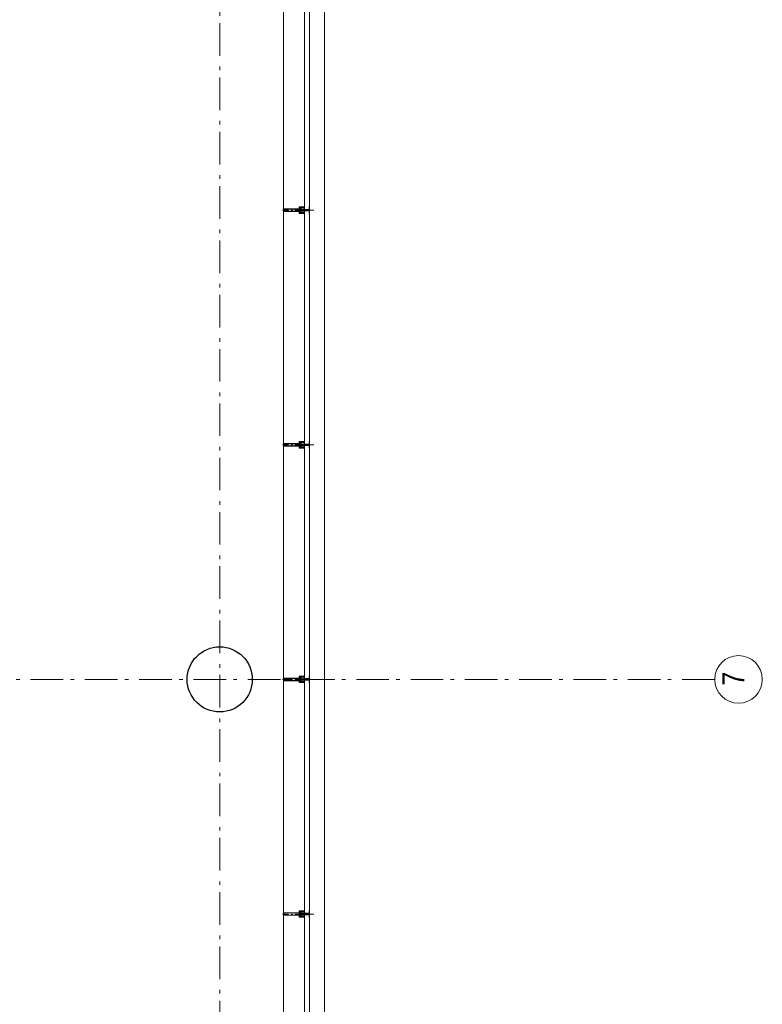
# Model space of a CAD drawing. Header units: millimetres. Extents: x 293454 to 524618, y 211738 to 307297.
# Tile 139 of 152: x 511243 to 516942, y 260801 to 268354. Entities that reach past the tile are written whole.
import ezdxf

# ---------------------------------------------------------------- set-up
doc = ezdxf.new("R2010")
doc.units = ezdxf.units.MM
doc.header["$LTSCALE"] = 400
for name, pattern in [('STYLE_06', [1.041641, 0.625, -0.208282, 0.069427, -0.138931]), ('STYLE_15', [0.240945, 0.11811, -0.059055, 0.004724, -0.059055]), ('STYLE_16', [0.177165, 0.11811, -0.059055])]:
    doc.linetypes.add(name, pattern=pattern)
for name, color, linetype, lineweight in [('Buitenkozijnen', 140, 'Continuous', 15), ('mat-beton (ihwg)', 5, 'Continuous', 25), ('None', 7, 'Continuous', 9)]:
    doc.layers.add(name, color=color, linetype=linetype, lineweight=lineweight)
doc.styles.add('Arial Narrow', font='ARIALN.TTF', dxfattribs={"height": 222.25})

# ---------------------------------------------------------------- blocks, each defined once
blk = doc.blocks.new('Kolom O 500')
at = {"layer": 'mat-beton (ihwg)', "lineweight": 25}
blk.add_circle((0, 0), 250, dxfattribs=at)
blk = doc.blocks.new('*U172')
at = {"layer": 'None', "color": 8, "lineweight": 5, "flags": 128}
for points in [[(-5, -154.3), (-5, -154.3, 0.414214), (-5.5, -154.8), (-5.5, -172.5), (-5.5, -172.5, 0.414214), (-5, -173), (-4, -173), (-4, -173, 0.414214), (-3.5, -172.5), (-3.5, -172.5, 0.414214), (-4, -172), (-4.5, -172), (-4.5, -168.8), (-4.5, -168.8, -0.414214), (-4, -168.3), (-2.7, -168.3), (-2.7, -168.3, 0.221695), (-1.9, -167.9), (-0.8, -166.5), (-0.8, -166.5, -0.466308), (0.8, -166.5), (2, -167.9), (2, -167.9, 0.221695), (2.7, -168.3), (4, -168.3), (4, -168.3, -0.414214), (4.5, -168.8), (4.5, -172), (4, -172), (4, -172, 0.414214), (3.5, -172.5), (3.5, -172.5, 0.414214), (4, -173), (5, -173), (5, -173, 0.414214), (5.5, -172.5), (5.5, -154.8), (5.5, -154.8, 0.414214), (5, -154.3), (4.7, -154.3), (4.7, -155), (4.7, -155, -0.414214), (4.4, -155.3), (4.1, -155.3), (4.1, -155.3, -0.414214), (3.3, -154.5), (3.3, -150.6), (3.3, -150.6, -0.414214), (4.1, -149.8), (4.4, -149.8), (4.4, -149.8, -0.414214), (4.7, -150.1), (4.7, -150.8), (5, -150.8), (5, -150.8, 0.414214), (5.5, -150.3), (5.5, -137.6), (5.5, -137.6, 0.351868), (5.3, -137.3), (5.3, -137.3, 0.351868), (4.9, -137.5), (4.1, -139.2), (4.1, -139.2, 0.314902), (4.2, -139.4), (4.5, -139.7), (4.5, -139.7, -0.198912), (4.5, -139.9), (4.5, -140.1), (4.5, -140.1, -0.198912), (4.5, -140.3), (4.2, -140.6), (4.2, -140.6, 0.414214), (4.2, -140.8), (4.5, -141.1), (4.5, -141.1, -0.198912), (4.5, -141.3), (4.5, -141.5), (4.5, -141.5, -0.198912), (4.5, -141.7), (4.2, -142), (4.2, -142, 0.414214), (4.2, -142.2), (4.5, -142.5), (4.5, -142.5, -0.198912), (4.5, -142.7), (4.5, -143.2), (4.5, -143.2, -0.087489), (4.5, -143.3), (4.2, -144.1), (4.2, -148.5), (4.2, -148.5, -0.414214), (3.9, -148.8), (-3.9, -148.8), (-3.9, -148.8, -0.414214), (-4.2, -148.5), (-4.2, -144.1), (-4.5, -143.3), (-4.5, -143.3, -0.087489), (-4.5, -143.2), (-4.5, -142.7), (-4.5, -142.7, -0.198912), (-4.4, -142.5), (-4.1, -142.2), (-4.1, -142.2, 0.414214), (-4.1, -142), (-4.4, -141.7), (-4.4, -141.7, -0.198912), (-4.5, -141.5), (-4.5, -141.3), (-4.5, -141.3, -0.198912), (-4.4, -141.1), (-4.1, -140.8), (-4.1, -140.8, 0.414214), (-4.1, -140.6), (-4.4, -140.3), (-4.4, -140.3, -0.198912), (-4.5, -140.1), (-4.5, -139.9), (-4.5, -139.9, -0.198912), (-4.4, -139.7), (-4.1, -139.4), (-4.1, -139.4, 0.314902), (-4.1, -139.2), (-4.9, -137.5), (-4.9, -137.5, 0.351868), (-5.3, -137.3), (-5.3, -137.3, 0.351868), (-5.5, -137.6), (-5.5, -150.3), (-5.5, -150.3, 0.414214), (-5, -150.8), (-4.7, -150.8), (-4.7, -150.1), (-4.7, -150.1, -0.414214), (-4.4, -149.8), (-4.1, -149.8), (-4.1, -149.8, -0.414214), (-3.3, -150.6), (-3.3, -154.5), (-3.3, -154.5, -0.414214), (-4.1, -155.3), (-4.4, -155.3), (-4.4, -155.3, -0.414214), (-4.7, -155), (-4.7, -154.3)], [(-1.8, -149.8, 0.414214), (-2.3, -150.3), (-2.3, -155.1), (-2.3, -155.1, 0.414214), (-2.1, -155.3), (2.1, -155.3), (2.1, -155.3, 0.414214), (2.3, -155.1), (2.3, -150.3), (2.3, -150.3, 0.414214), (1.8, -149.8), (-1.8, -149.8)], [(-4.5, -161.7, -0.414214), (-4, -161.2), (-2.7, -161.2), (-2.7, -161.2, 0.414214), (-2.5, -161), (-2.5, -160.4), (-2.5, -160.4, 0.414214), (-2.7, -160.2), (-4, -160.2), (-4, -160.2, -0.414214), (-4.5, -159.7), (-4.5, -156.8), (-4.5, -156.8, -0.414214), (-4, -156.3), (4, -156.3), (4, -156.3, -0.414214), (4.5, -156.8), (4.5, -159.7), (4.5, -159.7, -0.414214), (4, -160.2), (2.7, -160.2), (2.7, -160.2, 0.414214), (2.5, -160.4), (2.5, -161), (2.5, -161, 0.414214), (2.7, -161.2), (4, -161.2), (4, -161.2, -0.414214), (4.5, -161.7), (4.5, -166.8), (4.5, -166.8, -0.414214), (4, -167.3), (3, -167.3), (3, -167.3, -0.221695), (2.6, -167.1), (1.5, -165.9), (1.5, -165.9, 0.466308), (-1.5, -165.9), (-2.6, -167.1), (-2.6, -167.1, -0.221695), (-2.9, -167.3), (-4, -167.3), (-4, -167.3, -0.414214), (-4.5, -166.8), (-4.5, -161.7)]]:
    blk.add_lwpolyline(points, format="xyb", close=True, dxfattribs=at)
blk = doc.blocks.new('*U173')
at = {"layer": 'None', "color": 8, "lineweight": 5, "flags": 128}
for points in [[(-13.5, -182.8), (-13.5, -181.9), (-14.5, -181.1), (-14.5, -181.1, 0.36397), (-14.9, -181.1), (-14.9, -181.1), (-15.4, -181.5), (-15.4, -181.5, -0.36397), (-15.8, -181.5), (-15.8, -181.5), (-16.3, -181.1), (-16.3, -181.1, 0.36397), (-16.7, -181.1), (-16.7, -181.1), (-17.2, -181.5), (-17.2, -181.5, -0.36397), (-17.6, -181.5), (-17.6, -181.5), (-18.1, -181.1), (-18.1, -181.1, 0.36397), (-18.5, -181.1), (-18.5, -181.1), (-19, -181.5), (-19, -181.5, -0.36397), (-19.4, -181.5), (-19.4, -181.5), (-19.9, -181.1), (-19.9, -181.1, 0.36397), (-20.3, -181.1), (-20.3, -181.1), (-20.8, -181.5), (-20.8, -181.5, -0.36397), (-21.2, -181.5), (-21.2, -181.5), (-21.7, -181.1), (-21.7, -181.1, 0.36397), (-22.1, -181.1), (-22.1, -181.1), (-22.4, -181.3), (-23.2, -181.3), (-23.5, -181.1), (-23.5, -181.1, 0.36397), (-23.9, -181.1), (-23.9, -181.1), (-24.2, -181.3), (-24.5, -181.3), (-24.5, -181.3, -0.267949), (-24.8, -181.2), (-24.8, -181.2), (-24.9, -180.9), (-24.9, -180.9, 0.339454), (-25.3, -180.7), (-25.3, -180.7, 0.339454), (-25.5, -181), (-25.5, -181), (-25.5, -184.4), (-25.5, -184.4, 0.414214), (-25.2, -184.7), (-25.2, -184.7), (-24.3, -184.7), (-24.3, -184.7, 0.414214), (-24, -184.4), (-24, -184.4), (-24, -182.7), (-24, -182.7, 0.236068), (-24.1, -182.5), (-24.1, -182.5), (-24.1, -182.5, -0.548276), (-24, -182.2), (-24, -182.2, -0.548276), (-23.8, -182.4), (-23.8, -182.4), (-23.8, -182.4, 0.250388), (-23.6, -182.3), (-23.6, -182.3), (-22.8, -182.3), (-22.8, -182.3, -0.414214), (-22.5, -182.6), (-22.5, -182.6), (-22.5, -183.3), (-22.5, -183.3, 0.414214), (-22.2, -183.6), (-22.2, -183.6), (-22, -183.6), (-22, -183.6, 0.131652), (-21.8, -183.5), (-21.8, -183.5), (-20.5, -182.8), (-13.5, -182.8)], [(-6, -180.7), (-6, -180.7, -0.388879), (-8.7, -183.2), (-8.7, -183.2), (-20.4, -183.2), (-21.6, -183.9), (-22.9, -183.9), (-22.9, -182.7), (-23.8, -182.7), (-23.8, -184.8), (23.8, -184.8), (23.8, -182.7), (22.9, -182.7), (22.9, -183.9), (21.7, -183.9), (20.4, -183.2), (8.7, -183.2), (8.7, -183.2, -0.388879), (6, -180.7), (6, -180.7), (5.3, -173.2), (2.5, -173.2), (2.5, -171.2), (-2.5, -171.2), (-2.5, -173.2), (-5.3, -173.2), (-6, -180.7)], [(13.5, -182.8), (13.5, -181.9), (14.5, -181.1), (14.5, -181.1, -0.36397), (14.9, -181.1), (14.9, -181.1), (15.4, -181.5), (15.4, -181.5, 0.36397), (15.8, -181.5), (15.8, -181.5), (16.3, -181.1), (16.3, -181.1, -0.36397), (16.7, -181.1), (16.7, -181.1), (17.2, -181.5), (17.2, -181.5, 0.36397), (17.6, -181.5), (17.6, -181.5), (18.1, -181.1), (18.1, -181.1, -0.36397), (18.5, -181.1), (18.5, -181.1), (19, -181.5), (19, -181.5, 0.36397), (19.4, -181.5), (19.4, -181.5), (19.9, -181.1), (19.9, -181.1, -0.36397), (20.3, -181.1), (20.3, -181.1), (20.8, -181.5), (20.8, -181.5, 0.36397), (21.2, -181.5), (21.2, -181.5), (21.7, -181.1), (21.7, -181.1, -0.36397), (22.1, -181.1), (22.1, -181.1), (22.4, -181.3), (23.2, -181.3), (23.5, -181.1), (23.5, -181.1, -0.36397), (23.9, -181.1), (23.9, -181.1), (24.2, -181.3), (24.5, -181.3), (24.5, -181.3, 0.267949), (24.8, -181.2), (24.8, -181.2), (25, -180.9), (25, -180.9, -0.339454), (25.3, -180.7), (25.3, -180.7, -0.339454), (25.5, -181), (25.5, -181), (25.5, -184.4), (25.5, -184.4, -0.414214), (25.2, -184.7), (25.2, -184.7), (24.3, -184.7), (24.3, -184.7, -0.414214), (24, -184.4), (24, -184.4), (24, -182.7), (24, -182.7, -0.236068), (24.1, -182.5), (24.1, -182.5), (24.1, -182.5, 0.548276), (24.1, -182.2), (24.1, -182.2, 0.548276), (23.9, -182.4), (23.9, -182.4), (23.9, -182.4, -0.250388), (23.6, -182.3), (23.6, -182.3), (22.8, -182.3), (22.8, -182.3, 0.414214), (22.5, -182.6), (22.5, -182.6), (22.5, -183.3), (22.5, -183.3, -0.414214), (22.2, -183.6), (22.2, -183.6), (22, -183.6), (22, -183.6, -0.131652), (21.8, -183.5), (21.8, -183.5), (20.5, -182.8), (13.5, -182.8)]]:
    blk.add_lwpolyline(points, format="xyb", close=True, dxfattribs=at)
blk = doc.blocks.new('verticale stijl 150x50 UV')
at = {"layer": 'None', "color": 8, "linetype": 'STYLE_15', "lineweight": 5}
blk.add_line((0, -216), (0, 35), dxfattribs=at)
at = {"layer": 'None', "color": 8, "lineweight": 5}
for p, q in [((-25.6, -142.7), (-25.6, -142.7)), ((-25.6, -144.4), (-25.6, -144.4)), ((-24.8, -133.4), (-24.8, -133.4)), ((-24.8, -134.2), (-24.8, -134.2)), ((-24.8, -135), (-24.8, -135)), ((-24.8, -135.8), (-24.8, -135.8)), ((-24.8, -136.6), (-24.8, -136.6)), ((-24.8, -137.4), (-24.8, -137.4)), ((-24.8, -138.3), (-24.8, -138.3)), ((-24.8, -139.1), (-24.8, -139.1)), ((-24.8, -139.9), (-24.8, -139.9)), ((-24.8, -140.7), (-24.8, -140.7)), ((-24.8, -141.5), (-24.8, -141.5)), ((-24.8, -142.3), (-24.8, -142.3)), ((-24.8, -143.1), (-24.8, -143.1)), ((-24.8, -144.8), (-24.8, -144.8)), ((-24, -133), (-24, -133)), ((-24, -133.8), (-24, -133.8)), ((-24, -134.6), (-24, -134.6)), ((-24, -135.4), (-24, -135.4)), ((-24, -136.2), (-24, -136.2)), ((-24, -137), (-24, -137)), ((-24, -137.9), (-24, -137.9)), ((-24, -138.7), (-24, -138.7)), ((-24, -139.5), (-24, -139.5)), ((-24, -140.3), (-24, -140.3)), ((-24, -141.1), (-24, -141.1)), ((-24, -141.9), (-24, -141.9)), ((-24, -142.7), (-24, -142.7)), ((-24, -144.4), (-24, -144.4)), ((-23.2, -133.4), (-23.2, -133.4)), ((-23.2, -134.2), (-23.2, -134.2)), ((-23.2, -135), (-23.2, -135)), ((-23.2, -135.8), (-23.2, -135.8)), ((-23.2, -136.6), (-23.2, -136.6)), ((-23.2, -137.4), (-23.2, -137.4)), ((-23.2, -138.3), (-23.2, -138.3)), ((-23.2, -139.1), (-23.2, -139.1)), ((-23.2, -139.9), (-23.2, -139.9)), ((-23.2, -140.7), (-23.2, -140.7)), ((-23.2, -141.5), (-23.2, -141.5)), ((-23.2, -144.8), (-23.2, -144.8)), ((-22.4, -133), (-22.4, -133)), ((-22.4, -133.8), (-22.4, -133.8)), ((-22.4, -134.6), (-22.4, -134.6)), ((-22.4, -140.3), (-22.4, -140.3)), ((-22.4, -141.1), (-22.4, -141.1)), ((-22.4, -144.4), (-22.4, -144.4)), ((-21.6, -126.9), (-21.6, -126.9)), ((-21.6, -127.7), (-21.6, -127.7)), ((-21.6, -128.5), (-21.6, -128.5)), ((-21.6, -129.3), (-21.6, -129.3)), ((-21.6, -130.1), (-21.6, -130.1)), ((-21.6, -130.9), (-21.6, -130.9)), ((-21.6, -131.8), (-21.6, -131.8)), ((-21.6, -132.6), (-21.6, -132.6)), ((-21.6, -133.4), (-21.6, -133.4)), ((-21.6, -134.2), (-21.6, -134.2)), ((-21.6, -135), (-21.6, -135)), ((-21.6, -139.9), (-21.6, -139.9)), ((-21.6, -140.7), (-21.6, -140.7)), ((-21.6, -141.5), (-21.6, -141.5)), ((-21.6, -144.8), (-21.6, -144.8)), ((-20.7, -126.5), (-20.7, -126.5)), ((-20.7, -128.9), (-20.7, -128.9)), ((-20.7, -129.7), (-20.7, -129.7)), ((-20.7, -130.5), (-20.7, -130.5)), ((-20.7, -131.4), (-20.7, -131.4)), ((-20.7, -132.2), (-20.7, -132.2)), ((-20.7, -133), (-20.7, -133)), ((-20.7, -133.8), (-20.7, -133.8)), ((-20.7, -134.6), (-20.7, -134.6)), ((-20.7, -135.4), (-20.7, -135.4)), ((-20.7, -136.2), (-20.7, -136.2)), ((-20.7, -137), (-20.7, -137)), ((-20.7, -137.9), (-20.7, -137.9)), ((-20.7, -138.7), (-20.7, -138.7)), ((-20.7, -139.5), (-20.7, -139.5)), ((-20.7, -140.3), (-20.7, -140.3)), ((-20.7, -141.1), (-20.7, -141.1)), ((-20.7, -144.4), (-20.7, -144.4)), ((-19.9, -126.1), (-19.9, -126.1)), ((-19.9, -130.1), (-19.9, -130.1)), ((-19.9, -130.9), (-19.9, -130.9)), ((-19.9, -131.8), (-19.9, -131.8)), ((-19.9, -132.6), (-19.9, -132.6)), ((-19.9, -133.4), (-19.9, -133.4)), ((-19.9, -134.2), (-19.9, -134.2)), ((-19.9, -135), (-19.9, -135)), ((-19.9, -135.8), (-19.9, -135.8)), ((-19.9, -136.6), (-19.9, -136.6)), ((-19.9, -137.4), (-19.9, -137.4)), ((-19.9, -138.3), (-19.9, -138.3)), ((-19.9, -139.1), (-19.9, -139.1)), ((-19.9, -139.9), (-19.9, -139.9)), ((-19.9, -140.7), (-19.9, -140.7)), ((-19.9, -141.5), (-19.9, -141.5)), ((-19.9, -142.3), (-19.9, -142.3)), ((-19.9, -143.1), (-19.9, -143.1)), ((-19.9, -143.9), (-19.9, -143.9)), ((-19.1, -126.5), (-19.1, -126.5)), ((-19.1, -127.3), (-19.1, -127.3)), ((-19.1, -128.9), (-19.1, -128.9)), ((-19.1, -129.7), (-19.1, -129.7)), ((-19.1, -130.5), (-19.1, -130.5)), ((-19.1, -131.4), (-19.1, -131.4)), ((-19.1, -132.2), (-19.1, -132.2)), ((-19.1, -133), (-19.1, -133)), ((-19.1, -133.8), (-19.1, -133.8)), ((-19.1, -134.6), (-19.1, -134.6)), ((-19.1, -140.3), (-19.1, -140.3)), ((-19.1, -141.1), (-19.1, -141.1)), ((-19.1, -141.9), (-19.1, -141.9)), ((-18.3, -127.7), (-18.3, -127.7)), ((-18.3, -128.5), (-18.3, -128.5)), ((-18.3, -129.3), (-18.3, -129.3)), ((-18.3, -133.4), (-18.3, -133.4)), ((-18.3, -134.2), (-18.3, -134.2)), ((-18.3, -135), (-18.3, -135)), ((-18.3, -139.9), (-18.3, -139.9)), ((-18.3, -140.7), (-18.3, -140.7)), ((-18.3, -141.5), (-18.3, -141.5)), ((-18.3, -142.3), (-18.3, -142.3)), ((-17.5, -133), (-17.5, -133)), ((-17.5, -133.8), (-17.5, -133.8)), ((-17.5, -134.6), (-17.5, -134.6)), ((-17.5, -135.4), (-17.5, -135.4)), ((-17.5, -136.2), (-17.5, -136.2)), ((-17.5, -137), (-17.5, -137)), ((-17.5, -137.9), (-17.5, -137.9)), ((-17.5, -138.7), (-17.5, -138.7)), ((-17.5, -139.5), (-17.5, -139.5)), ((-17.5, -140.3), (-17.5, -140.3)), ((-17.5, -141.1), (-17.5, -141.1)), ((-17.5, -141.9), (-17.5, -141.9)), ((-17.5, -142.7), (-17.5, -142.7)), ((-16.7, -133.4), (-16.7, -133.4)), ((-16.7, -134.2), (-16.7, -134.2)), ((-16.7, -135), (-16.7, -135)), ((-16.7, -135.8), (-16.7, -135.8)), ((-16.7, -136.6), (-16.7, -136.6)), ((-16.7, -137.4), (-16.7, -137.4)), ((-16.7, -138.3), (-16.7, -138.3)), ((-16.7, -139.1), (-16.7, -139.1)), ((-16.7, -139.9), (-16.7, -139.9)), ((-16.7, -140.7), (-16.7, -140.7)), ((-16.7, -141.5), (-16.7, -141.5)), ((-16.7, -142.3), (-16.7, -142.3)), ((-16.7, -143.1), (-16.7, -143.1)), ((-15.9, -141.1), (-15.9, -141.1)), ((-15.9, -141.9), (-15.9, -141.9)), ((-15.9, -142.7), (-15.9, -142.7)), ((-15.9, -144.4), (-15.9, -144.4)), ((-15.1, -142.3), (-15.1, -142.3)), ((-15.1, -143.1), (-15.1, -143.1)), ((-15.1, -143.9), (-15.1, -143.9)), ((-15.1, -144.8), (-15.1, -144.8)), ((-14.2, -141.9), (-14.2, -141.9)), ((-14.2, -142.7), (-14.2, -142.7)), ((-14.2, -143.5), (-14.2, -143.5)), ((-14.2, -144.4), (-14.2, -144.4)), ((-13.4, -143.1), (-13.4, -143.1)), ((-13.4, -143.9), (-13.4, -143.9))]:
    blk.add_line(p, q, dxfattribs=at)
at = {"layer": 'None', "color": 8, "linetype": 'STYLE_16', "lineweight": 5}
for p, q in [((-2.2, -155.1), (0, -154.5)), ((-2.2, -156.7), (-2.2, -155.1)), ((-1.5, -156.9), (-1.5, -155)), ((-1, -157), (-1, -155.1)), ((2.3, -155.1), (0, -154.5)), ((1, -157), (1, -155.1)), ((1.5, -156.9), (1.5, -155)), ((2.3, -156.7), (2.3, -155.1))]:
    blk.add_line(p, q, dxfattribs=at)
at = {"layer": 'None', "color": 8, "linetype": 'Continuous', "lineweight": 5, "flags": 128}
for points in [[(-10, 15.4), (10, 15.4), (10, -104.8), (25, -104.8), (25, -116.8), (-25, -116.8), (-25, -104.8), (-10, -104.8)], [(-8, 13.4), (-8, -104.8), (8, -104.8), (8, 13.4)], [(8, -106.8), (-8, -106.8), (-23, -106.8), (-23, -114.8), (23, -114.8), (23, -106.8)]]:
    blk.add_lwpolyline(points, close=True, dxfattribs=at)
at = {"layer": 'None', "color": 8, "lineweight": 5, "flags": 128}
for points in [[(-14.8, -144.8), (-14.8, -144.8, 0.390793), (-13.2, -143.5), (-13.2, -143.5, 0.390793), (-14.4, -141.8), (-14.4, -141.8, -0.352623), (-16, -139.9), (-16, -133.1), (-16, -133.1, 0.414214), (-16.3, -132.8), (-17.6, -132.8), (-18.1, -133), (-18.1, -133, -0.520293), (-18.3, -132.8), (-18.3, -130.1), (-18.2, -130), (-18.2, -128), (-18.2, -128, -0.577863), (-18.1, -127.7), (-18, -127.7), (-18, -127.7, 0.366605), (-17.7, -127.5), (-17.7, -127.5, 0.366605), (-17.9, -127.1), (-17.9, -127.1, -0.130834), (-19.2, -126.1), (-19.2, -126.1, 0.439074), (-20.7, -126.1), (-20.7, -126.1, -0.133252), (-22, -127.1), (-22, -127.1, 0.366605), (-22.2, -127.5), (-22.2, -127.5, 0.366605), (-21.9, -127.7), (-21.8, -127.7), (-21.8, -127.7, -0.577455), (-21.8, -128), (-21.8, -130), (-21.6, -130.1), (-21.6, -132.8), (-21.6, -132.8, -0.52048), (-21.9, -133), (-22.4, -132.8), (-24.7, -132.8), (-24.7, -132.8, 0.414214), (-25, -133.1), (-25, -140.9), (-25, -140.9, -0.255976), (-25.9, -142.6), (-25.9, -142.6, 0.749676), (-25.3, -144.8), (-21.2, -144.8), (-21.2, -144.8, 0.414214), (-19.2, -142.8), (-19.2, -142.8, -0.402808), (-18.7, -142.3), (-18.7, -142.3, -0.402808), (-18.2, -142.8), (-18.2, -142.8, 0.233259), (-18, -143.1), (-14.6, -143.6), (-14.6, -143.6, -0.419014), (-14.5, -143.7), (-14.5, -143.7, -0.419014), (-14.6, -143.8), (-16, -143.8), (-16, -143.8, 0.414214), (-16.5, -144.3), (-16.5, -144.3, 0.414214), (-16, -144.8)], [(-23.2, -141.6), (-23.2, -141.6, 0.418874), (-23.7, -142.1), (-23.7, -142.1, -0.396568), (-25.3, -143.4), (-25.3, -143.4, 0.437017), (-25.7, -143.7), (-25.7, -143.7, 0.437017), (-25.4, -144), (-21.9, -144), (-21.9, -144, 0.263556), (-20.2, -143), (-20.2, -143, 0.552342), (-20.8, -141.8)], [(25, -132.6), (25, -116.8), (23.1, -116.8), (-23.1, -116.8), (-25, -116.8), (-25, -132.6), (-22.1, -132.6), (-22.1, -128), (-22.6, -128), (-22.6, -126.6), (-22.1, -126.6), (-22.1, -124.7), (-21.9, -124.5), (-21.9, -120.3), (-21.9, -120.3, -0.414214), (-20.2, -118.6), (-20.1, -118.6), (-20.1, -118.6, -0.414214), (-18.4, -120.3), (-18.4, -124.5), (-18.2, -124.7), (-18.2, -126.6), (-17.7, -126.6), (-17.7, -128), (-18.2, -128), (-18.2, -132.6), (-16.3, -132.6), (-16.3, -119.8), (-16.3, -119.8, -0.414214), (-15.1, -118.6), (-15.1, -118.6), (-6.5, -118.6), (-6.5, -118.6, -0.414214), (-5.3, -119.8), (-5.3, -136.8), (-3.9, -136.8), (-3.9, -139.6), (-4.3, -140), (-3.9, -140.4), (-3.9, -141), (-4.3, -141.4), (-3.9, -141.8), (-3.9, -142.4), (-4.3, -142.8), (-3.9, -143.8), (-3.9, -148.6), (-2.2, -148.6), (-2.2, -137.8), (-2.2, -137.8, -0.414214), (0, -135.6), (0, -135.6), (0, -135.6, -0.414214), (2.2, -137.8), (2.2, -148.6), (3.9, -148.6), (3.9, -143.8), (4.3, -142.8), (3.9, -142.4), (3.9, -141.8), (4.3, -141.4), (3.9, -141), (3.9, -140.4), (4.3, -140), (3.9, -139.6), (3.9, -136.8), (5.4, -136.8), (5.4, -119.8), (5.4, -119.8, -0.414214), (6.6, -118.6), (6.6, -118.6), (15.1, -118.6), (15.1, -118.6, -0.414214), (16.3, -119.8), (16.3, -132.6), (18.2, -132.6), (18.2, -128), (17.7, -128), (17.7, -126.6), (18.2, -126.6), (18.2, -124.7), (18.5, -124.5), (18.5, -120.3), (18.5, -120.3, -0.414214), (20.2, -118.6), (20.2, -118.6), (20.2, -118.6, -0.414214), (21.9, -120.3), (21.9, -124.5), (22.1, -124.7), (22.1, -126.6), (22.6, -126.6), (22.6, -128), (22.1, -128), (22.1, -132.6)], [(-23, -135.9), (-23, -135.9, -0.414214), (-22.1, -135), (-22.1, -135, -0.414214), (-21.3, -135.9), (-21.3, -138.8), (-21.3, -138.8, -0.414214), (-22.1, -139.6), (-22.1, -139.6, -0.414214), (-23, -138.8)], [(-21, -127.8, -0.29188), (-20.8, -127.3), (-20.3, -126.9), (-20.3, -126.9, -0.344328), (-19.7, -126.9), (-19.2, -127.3), (-19.2, -127.3, -0.29188), (-19, -127.8), (-19.4, -129.5), (-19.4, -129.5, -0.348796), (-20, -130), (-20, -130, -0.348796), (-20.6, -129.5), (-21, -127.8)], [(-18.8, -139.6, -0.414214), (-19.7, -138.8), (-19.7, -135.9), (-19.7, -135.9, -0.414214), (-18.8, -135), (-18.8, -135, -0.414214), (-18, -135.9), (-18, -138.8), (-18, -138.8, -0.414214), (-18.8, -139.6)], [(14.8, -144.8), (14.8, -144.8, -0.390793), (13.3, -143.5), (13.3, -143.5, -0.390793), (14.4, -141.8), (14.4, -141.8, 0.352623), (16, -139.9), (16, -133.1), (16, -133.1, -0.414214), (16.3, -132.8), (17.6, -132.8), (18.1, -133), (18.1, -133, 0.520293), (18.4, -132.8), (18.4, -130.1), (18.2, -130), (18.2, -128), (18.2, -128, 0.577863), (18.2, -127.7), (18.1, -127.7), (18.1, -127.7, -0.366605), (17.8, -127.5), (17.8, -127.5, -0.366605), (18, -127.1), (18, -127.1, 0.130834), (19.3, -126.1), (19.3, -126.1, -0.439074), (20.7, -126.1), (20.7, -126.1, 0.133252), (22.1, -127.1), (22.1, -127.1, -0.366605), (22.3, -127.5), (22.3, -127.5, -0.366605), (22, -127.7), (21.9, -127.7), (21.9, -127.7, 0.577455), (21.8, -128), (21.8, -130), (21.7, -130.1), (21.7, -132.8), (21.7, -132.8, 0.52048), (21.9, -133), (22.4, -132.8), (24.7, -132.8), (24.7, -132.8, -0.414214), (25, -133.1), (25, -140.9), (25, -140.9, 0.255976), (25.9, -142.6), (25.9, -142.6, -0.749676), (25.3, -144.8), (21.2, -144.8), (21.2, -144.8, -0.414214), (19.2, -142.8), (19.2, -142.8, 0.402808), (18.7, -142.3), (18.7, -142.3, 0.402808), (18.2, -142.8), (18.2, -142.8, -0.233259), (18, -143.1), (14.6, -143.6), (14.6, -143.6, 0.419014), (14.5, -143.7), (14.5, -143.7, 0.419014), (14.6, -143.8), (16, -143.8), (16, -143.8, -0.414214), (16.5, -144.3), (16.5, -144.3, -0.414214), (16, -144.8)], [(18.9, -139.6, 0.414214), (19.7, -138.8), (19.7, -135.9), (19.7, -135.9, 0.414214), (18.9, -135), (18.9, -135, 0.414214), (18, -135.9), (18, -138.8), (18, -138.8, 0.414214), (18.9, -139.6)], [(21, -127.8, 0.29188), (20.8, -127.3), (20.3, -126.9), (20.3, -126.9, 0.344328), (19.7, -126.9), (19.2, -127.3), (19.2, -127.3, 0.29188), (19, -127.8), (19.4, -129.5), (19.4, -129.5, 0.348796), (20, -130), (20, -130, 0.348796), (20.6, -129.5), (21, -127.8)], [(23.2, -141.6), (23.2, -141.6, -0.418874), (23.7, -142.1), (23.7, -142.1, 0.396568), (25.3, -143.4), (25.3, -143.4, -0.437017), (25.7, -143.7), (25.7, -143.7, -0.437017), (25.4, -144), (21.9, -144), (21.9, -144, -0.263556), (20.2, -143), (20.2, -143, -0.552342), (20.8, -141.8)], [(23, -135.9), (23, -135.9, 0.414214), (22.2, -135), (22.2, -135, 0.414214), (21.3, -135.9), (21.3, -138.8), (21.3, -138.8, 0.414214), (22.2, -139.6), (22.2, -139.6, 0.414214), (23, -138.8)], [(0, -157.1), (0, -157.1, -0.163834), (-4.3, -155.6), (-4.3, -155.6), (-4.3, -155.6, -0.234469), (-4.7, -154.8), (-4.7, -154.8), (-4.7, -153.6), (4.8, -153.6), (4.8, -154.8), (4.8, -154.8, -0.234469), (4.4, -155.6), (4.4, -155.6), (4.4, -155.6, -0.163834), (0, -157.1), (0, -157.1)]]:
    blk.add_lwpolyline(points, format="xyb", close=True, dxfattribs=at)
blk.add_lwpolyline([(4, -118.6), (4, -134.3), (-4, -134.3), (-4, -118.6)], close=True, dxfattribs=at)
at = {"layer": 'None', "color": 8, "linetype": 'STYLE_16', "lineweight": 5}
for centre, radius, start, end in [((-1.6, -158.4), 3.38, 79.33567, 100.66433), ((0, -163.2), 8.16, 82.95849, 97.04151), ((0, -160.4), 3.5, 73.41492, 106.58508), ((1.6, -158.4), 3.38, 79.33567, 100.66433)]:
    blk.add_arc(centre, radius, start, end, dxfattribs=at)
at = {"layer": 'None', "color": 7}
for name in ['*U172', '*U173']:
    blk.add_blockref(name, (0, 0), dxfattribs=at)
blk = doc.blocks.new('Vliesgevelelement 4 150x50 1_200')
at = {"layer": 'Buitenkozijnen', "color": 7, "xscale": -1, "rotation": 270.0000000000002}
blk.add_blockref('verticale stijl 150x50 UV', (-5.2, 0), dxfattribs=at)

msp = doc.modelspace()

# ---------------------------------------------------------------- linework, layer by layer
at = {"layer": 'Buitenkozijnen', "color": 43, "linetype": 'Continuous', "lineweight": 9}
for p, q in [((513267.84062, 295693.5115), (513267.84062, 257893.5115)), ((513583.1126, 295693.5115), (513583.1126, 257868.5115))]:
    msp.add_line(p, q, dxfattribs=at)
at = {"layer": 'Buitenkozijnen', "color": 140, "linetype": 'Continuous', "lineweight": 15}
for p, q in [((513427.84062, 250003.5115), (513427.84062, 295658.5115)), ((513467.84062, 250003.5115), (513467.84062, 295658.5115)), ((513427.84062, 250003.5115), (513427.84062, 295558.5115)), ((513467.84062, 250003.5115), (513467.84062, 295558.5115))]:
    msp.add_line(p, q, dxfattribs=at)
at = {"layer": 'None', "color": 43, "linetype": 'STYLE_06', "lineweight": 9}
for p, q in [((512777.84062, 297493.29866), (512777.84062, 256293.3515)), ((516576.74062, 263293.5115), (497868.77062, 263293.5115))]:
    msp.add_line(p, q, dxfattribs=at)
at = {"layer": 'None', "color": 43, "linetype": 'Continuous', "lineweight": 9}
msp.add_circle((516759.34704, 263293.5115), 182.60642, dxfattribs=at)

# ---------------------------------------------------------------- block references
at = {"layer": 'Buitenkozijnen', "color": 7, "xscale": -1}
for p in [(513277.84062, 266893.5115), (513277.84062, 265093.5115), (513277.84062, 263293.5115), (513277.84062, 261493.5115)]:
    msp.add_blockref('Vliesgevelelement 4 150x50 1_200', p, dxfattribs=at)
at = {"layer": 'Buitenkozijnen', "color": 7}
msp.add_blockref('Kolom O 500', (512777.84062, 263293.5115), dxfattribs=at)

# ---------------------------------------------------------------- texts
at = {"layer": 'None', "color": 43, "insert": (516634.4637, 263244.82816), "char_height": 169.33333, "attachment_point": 1, "rotation": 90, "style": 'Arial Narrow'}
msp.add_mtext('7', dxfattribs=at)

doc.saveas('drawing.dxf')
